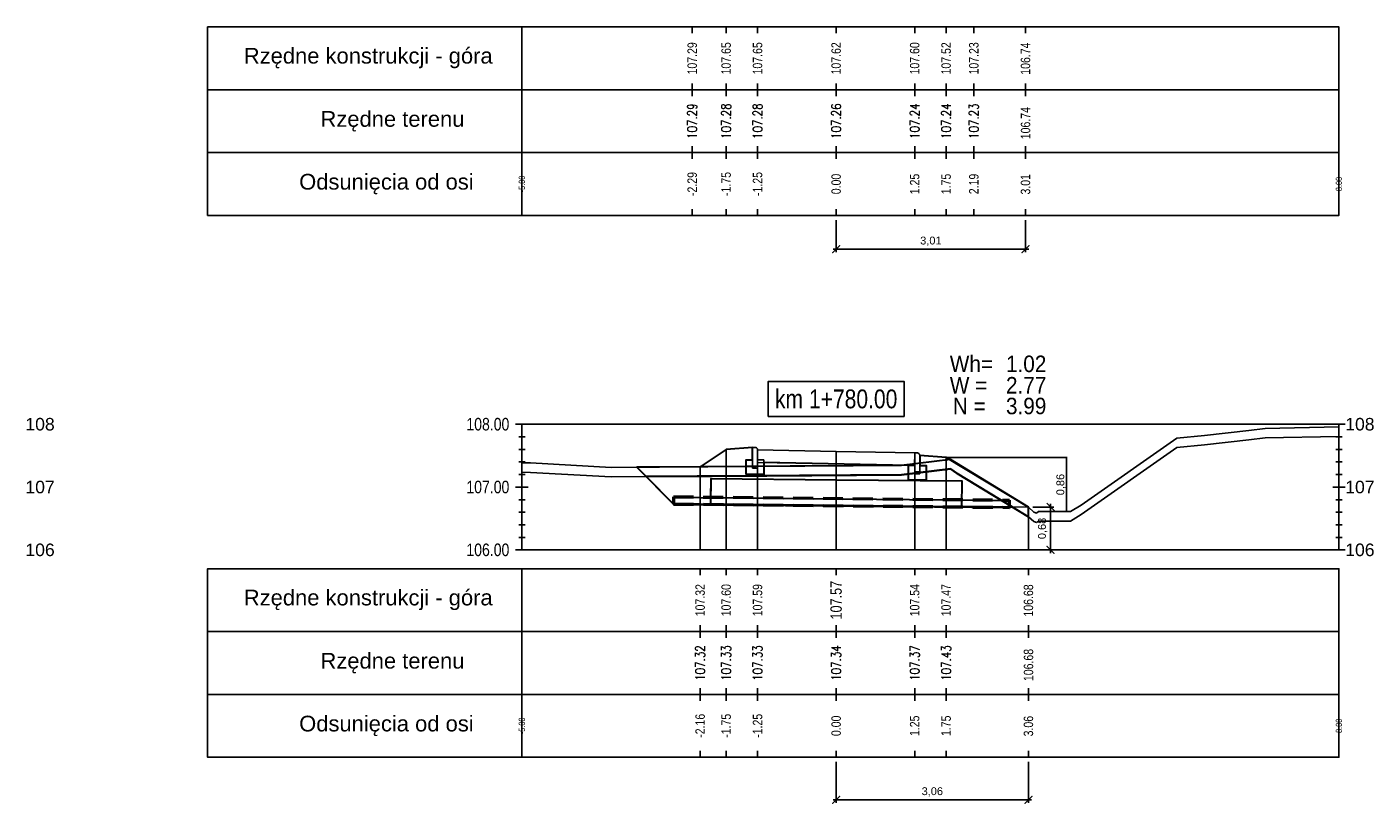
# Model space of a CAD drawing. Extents: x 7537626 to 7538805, y 5722894 to 5725486.
# Tile 98 of 105: x 7538700 to 7538721, y 5725457 to 5725469. Entities that reach past the tile are written whole.
import ezdxf

# ---------------------------------------------------------------- set-up
doc = ezdxf.new("R2010")
doc.units = 0
doc.header["$PDMODE"] = 35
doc.header["$PDSIZE"] = 0.3
doc.linetypes.add('HIDDEN', pattern=[9.525, 6.35, -3.175])
for name, color, linetype in [('C-DROGI-PROFILE', 7, 'Continuous'), ('C-DROGI-PROFILE-ETYKIETY', 7, 'Continuous'), ('C-DROGI-PRZEKROJE-ETYKIETY', 7, 'Continuous'), ('C-POPRZECZKA-przekrój', 2, 'Continuous'), ('C-POPRZECZKA-widok', 1, 'Continuous')]:
    doc.layers.add(name, color=color, linetype=linetype)
for name, color, linetype, true_color in [('C-humus', 7, 'Continuous', 0x003df5), ('C-Teren', 7, 'Continuous', 0x008521), ('poprzeczki', 7, 'Continuous', 0x0000d6)]:
    doc.layers.add(name, color=color, linetype=linetype, true_color=true_color)
for name, color, linetype, lineweight, plot in [('D-1.pow. hum.', 7, 'Continuous', 30, False), ('D-2.wykop', 30, 'Continuous', 30, False), ('D-3.nasyp', 4, 'Continuous', 30, False)]:
    doc.layers.add(name, color=color, linetype=linetype, lineweight=lineweight, plot=plot)
doc.layers.add('D-roboty-ziemne-opis', color=2, linetype='Continuous', lineweight=30)
doc.layers.add('Pom-plan', color=4, linetype='Continuous', plot=False)
doc.styles.add('2mm08', font='arial.ttf', dxfattribs={"width": 0.8})
doc.styles.add('opis_50', font='arial.ttf', dxfattribs={"height": 0.125})
doc.styles.get("Standard").update_dxf_attribs({"font": 'arial.ttf'})
doc.dimstyles.new('OPIS_50', dxfattribs={"dimscale": 0.5, "dimtxt": 0.125, "dimasz": 0.25, "dimexe": 0.1, "dimexo": 0.15, "dimgap": 0.1, "dimtad": 1, "dimzin": 0, "dimtxsty": 'opis_50', "dimblk": 'ARCHTICK', "dimcen": 0.15, "dimdle": 0.1, "dimaunit": 2, "dimadec": 4, "dimazin": 0, "dimtfac": 1, "dimtmove": 0, "dimatfit": 3, "dimfxl": 1, "dimarcsym": 0})

# ---------------------------------------------------------------- blocks, each defined once
blk = doc.blocks.new('_ArchTick')
at = {"color": 0, "linetype": 'ByBlock', "const_width": 0.15}
blk.add_lwpolyline([(-0.5, -0.5), (0.5, 0.5)], dxfattribs=at)
blk = doc.blocks.new('*D29')
at = {"layer": 'Defpoints', "color": 0, "transparency": 16777216}
for p in [(7538714.223, 5725462.256), (7538715.836, 5725461.396), (7538716.136, 5725461.396)]:
    blk.add_point(p, dxfattribs=at)
at = {"layer": 'poprzeczki', "color": 0, "lineweight": -2, "transparency": 16777216}
for p, q in [((7538714.238, 5725462.256), (7538716.146, 5725462.256)), ((7538716.136, 5725462.266), (7538716.136, 5725461.386)), ((7538715.851, 5725461.396), (7538716.146, 5725461.396))]:
    blk.add_line(p, q, dxfattribs=at)
at = {"layer": 'poprzeczki', "color": 0, "lineweight": -2, "transparency": 16777216, "xscale": 0.025, "yscale": 0.025, "zscale": 0.025}
for p, rotation in [((7538716.136, 5725462.256), 90), ((7538716.136, 5725461.396), 270)]:
    blk.add_blockref('_ArchTick', p, dxfattribs=dict(at, rotation=rotation))
at = {"layer": 'poprzeczki', "color": 0, "transparency": 16777216, "insert": (7538716.051, 5725461.826), "char_height": 0.125, "attachment_point": 5, "rotation": 90, "style": 'opis_50'}
blk.add_mtext('0,86', dxfattribs=at)
blk = doc.blocks.new('geokrata')
at = {"layer": 'C-POPRZECZKA-przekrój', "color": 172, "linetype": 'HIDDEN', "lineweight": 50, "ltscale": 0.05, "true_color": 0x0000cc}
for p, q in [((7538464.885, 5725469.743), (7538470.234, 5725469.689)), ((7538464.887, 5725469.627), (7538470.233, 5725469.573))]:
    blk.add_line(p, q, dxfattribs=at)
at = {"layer": 'C-POPRZECZKA-przekrój', "color": 98, "linetype": 'Continuous', "lineweight": 30, "true_color": 0x006100}
for p, q in [((7538464.892, 5725469.735), (7538465.726, 5725469.726)), ((7538464.893, 5725469.635), (7538465.725, 5725469.626)), ((7538469.225, 5725469.591), (7538470.225, 5725469.581))]:
    blk.add_line(p, q, dxfattribs=at)
for points in [[(7538467.479, 5725470.009), (7538465.479, 5725470.029), (7538465.475, 5725469.629), (7538469.475, 5725469.589), (7538469.479, 5725469.989), (7538467.479, 5725470.009), (7538465.479, 5725470.029), (7538465.476, 5725469.729), (7538470.226, 5725469.681)], [(7538464.892, 5725469.735), (7538464.893, 5725469.635)], [(7538470.225, 5725469.581), (7538470.226, 5725469.681)]]:
    blk.add_lwpolyline(points, dxfattribs=at)
at = {"layer": 'C-POPRZECZKA-przekrój', "color": 172, "linetype": 'HIDDEN', "lineweight": 50, "ltscale": 0.05, "true_color": 0x0000cc}
for points in [[(7538464.885, 5725469.743), (7538464.887, 5725469.627)], [(7538470.233, 5725469.573), (7538470.234, 5725469.689)]]:
    blk.add_lwpolyline(points, dxfattribs=at)
blk = doc.blocks.new('*D264')
at = {"layer": 'Defpoints', "color": 0, "transparency": 16777216}
for p in [(7538712.473, 5725457.486), (7538715.533, 5725457.486), (7538715.533, 5725456.809)]:
    blk.add_point(p, dxfattribs=at)
at = {"layer": 'Pom-plan', "color": 0, "lineweight": -2, "transparency": 16777216}
for p, q in [((7538712.473, 5725457.411), (7538712.473, 5725456.759)), ((7538715.533, 5725457.411), (7538715.533, 5725456.759)), ((7538712.423, 5725456.809), (7538715.583, 5725456.809))]:
    blk.add_line(p, q, dxfattribs=at)
at = {"layer": 'Pom-plan', "color": 0, "lineweight": -2, "transparency": 16777216, "xscale": 0.125, "yscale": 0.125, "zscale": 0.125, "rotation": 180}
blk.add_blockref('_ArchTick', (7538712.473, 5725456.809), dxfattribs=at)
at = {"layer": 'Pom-plan', "color": 0, "lineweight": -2, "transparency": 16777216, "xscale": 0.125, "yscale": 0.125, "zscale": 0.125}
blk.add_blockref('_ArchTick', (7538715.533, 5725456.809), dxfattribs=at)
at = {"layer": 'Pom-plan', "color": 0, "transparency": 16777216, "insert": (7538714.003, 5725456.934), "char_height": 0.125, "attachment_point": 5, "style": 'opis_50'}
blk.add_mtext('3,06', dxfattribs=at)
blk = doc.blocks.new('*D265')
at = {"layer": 'Defpoints', "color": 0, "transparency": 16777216}
for p in [(7538715.528, 5725461.469), (7538715.533, 5725460.786), (7538715.884, 5725460.786)]:
    blk.add_point(p, dxfattribs=at)
at = {"layer": 'Pom-plan', "color": 0, "lineweight": -2, "transparency": 16777216}
for p, q in [((7538715.603, 5725461.469), (7538715.934, 5725461.469)), ((7538715.884, 5725461.519), (7538715.884, 5725460.736)), ((7538715.608, 5725460.786), (7538715.934, 5725460.786))]:
    blk.add_line(p, q, dxfattribs=at)
at = {"layer": 'Pom-plan', "color": 0, "lineweight": -2, "transparency": 16777216, "xscale": 0.125, "yscale": 0.125, "zscale": 0.125}
for p, rotation in [((7538715.884, 5725461.469), 90), ((7538715.884, 5725460.786), 270)]:
    blk.add_blockref('_ArchTick', p, dxfattribs=dict(at, rotation=rotation))
at = {"layer": 'Pom-plan', "color": 0, "transparency": 16777216, "insert": (7538715.759, 5725461.128), "char_height": 0.125, "attachment_point": 5, "rotation": 90, "style": 'opis_50'}
blk.add_mtext('0,68', dxfattribs=at)
blk = doc.blocks.new('*D266')
at = {"layer": 'Defpoints', "color": 0, "transparency": 16777216}
for p in [(7538712.473, 5725466.111), (7538715.486, 5725466.111), (7538715.486, 5725465.574)]:
    blk.add_point(p, dxfattribs=at)
at = {"layer": 'Pom-plan', "color": 0, "lineweight": -2, "transparency": 16777216}
for p, q in [((7538712.473, 5725466.036), (7538712.473, 5725465.524)), ((7538715.486, 5725466.036), (7538715.486, 5725465.524)), ((7538712.423, 5725465.574), (7538715.536, 5725465.574))]:
    blk.add_line(p, q, dxfattribs=at)
at = {"layer": 'Pom-plan', "color": 0, "lineweight": -2, "transparency": 16777216, "xscale": 0.125, "yscale": 0.125, "zscale": 0.125, "rotation": 180}
blk.add_blockref('_ArchTick', (7538712.473, 5725465.574), dxfattribs=at)
at = {"layer": 'Pom-plan', "color": 0, "lineweight": -2, "transparency": 16777216, "xscale": 0.125, "yscale": 0.125, "zscale": 0.125}
blk.add_blockref('_ArchTick', (7538715.486, 5725465.574), dxfattribs=at)
at = {"layer": 'Pom-plan', "color": 0, "transparency": 16777216, "insert": (7538713.98, 5725465.699), "char_height": 0.125, "attachment_point": 5, "style": 'opis_50'}
blk.add_mtext('3,01', dxfattribs=at)

msp = doc.modelspace()

# ---------------------------------------------------------------- linework, layer by layer
at = {"layer": 'C-DROGI-PROFILE', "color": 7, "linetype": 'Continuous', "lineweight": -3}
for p, q in [((7538710.183, 5725469.111), (7538710.183, 5725469.011)), ((7538710.723, 5725469.111), (7538710.723, 5725469.011)), ((7538711.223, 5725469.111), (7538711.223, 5725469.011)), ((7538712.473, 5725469.111), (7538712.473, 5725469.011)), ((7538713.723, 5725469.111), (7538713.723, 5725469.011)), ((7538714.223, 5725469.111), (7538714.223, 5725469.011)), ((7538714.664, 5725469.111), (7538714.664, 5725469.011)), ((7538715.486, 5725469.111), (7538715.486, 5725469.011)), ((7538710.183, 5725468.111), (7538710.183, 5725468.211)), ((7538710.723, 5725468.111), (7538710.723, 5725468.211)), ((7538711.223, 5725468.111), (7538711.223, 5725468.211)), ((7538712.473, 5725468.111), (7538712.473, 5725468.211)), ((7538713.723, 5725468.111), (7538713.723, 5725468.211)), ((7538714.223, 5725468.111), (7538714.223, 5725468.211)), ((7538714.664, 5725468.111), (7538714.664, 5725468.211)), ((7538715.486, 5725468.111), (7538715.486, 5725468.211)), ((7538710.183, 5725468.111), (7538710.183, 5725468.011)), ((7538710.723, 5725468.111), (7538710.723, 5725468.011)), ((7538711.223, 5725468.111), (7538711.223, 5725468.011)), ((7538712.473, 5725468.111), (7538712.473, 5725468.011)), ((7538713.723, 5725468.111), (7538713.723, 5725468.011)), ((7538714.223, 5725468.111), (7538714.223, 5725468.011)), ((7538714.664, 5725468.111), (7538714.664, 5725468.011)), ((7538715.486, 5725468.111), (7538715.486, 5725468.011)), ((7538710.183, 5725467.111), (7538710.183, 5725467.211)), ((7538710.183, 5725467.111), (7538710.183, 5725467.011)), ((7538710.723, 5725467.111), (7538710.723, 5725467.211)), ((7538710.723, 5725467.111), (7538710.723, 5725467.011)), ((7538711.223, 5725467.111), (7538711.223, 5725467.211)), ((7538711.223, 5725467.111), (7538711.223, 5725467.011)), ((7538712.473, 5725467.111), (7538712.473, 5725467.211)), ((7538712.473, 5725467.111), (7538712.473, 5725467.011)), ((7538713.723, 5725467.111), (7538713.723, 5725467.211)), ((7538713.723, 5725467.111), (7538713.723, 5725467.011)), ((7538714.223, 5725467.111), (7538714.223, 5725467.211)), ((7538714.223, 5725467.111), (7538714.223, 5725467.011)), ((7538714.664, 5725467.111), (7538714.664, 5725467.211)), ((7538714.664, 5725467.111), (7538714.664, 5725467.011)), ((7538715.486, 5725467.111), (7538715.486, 5725467.211)), ((7538715.486, 5725467.111), (7538715.486, 5725467.011)), ((7538710.183, 5725466.111), (7538710.183, 5725466.211)), ((7538710.723, 5725466.111), (7538710.723, 5725466.211)), ((7538711.223, 5725466.111), (7538711.223, 5725466.211)), ((7538712.473, 5725466.111), (7538712.473, 5725466.211)), ((7538713.723, 5725466.111), (7538713.723, 5725466.211)), ((7538714.223, 5725466.111), (7538714.223, 5725466.211)), ((7538714.664, 5725466.111), (7538714.664, 5725466.211)), ((7538715.486, 5725466.111), (7538715.486, 5725466.211)), ((7538710.309, 5725460.486), (7538710.309, 5725460.386)), ((7538710.723, 5725460.486), (7538710.723, 5725460.386)), ((7538711.223, 5725460.486), (7538711.223, 5725460.386)), ((7538712.473, 5725460.486), (7538712.473, 5725460.386)), ((7538713.723, 5725460.486), (7538713.723, 5725460.386)), ((7538714.223, 5725460.486), (7538714.223, 5725460.386)), ((7538715.533, 5725460.486), (7538715.533, 5725460.386)), ((7538710.309, 5725459.486), (7538710.309, 5725459.586)), ((7538710.309, 5725459.486), (7538710.309, 5725459.386)), ((7538710.723, 5725459.486), (7538710.723, 5725459.586)), ((7538710.723, 5725459.486), (7538710.723, 5725459.386)), ((7538711.223, 5725459.486), (7538711.223, 5725459.586)), ((7538711.223, 5725459.486), (7538711.223, 5725459.386)), ((7538712.473, 5725459.486), (7538712.473, 5725459.586)), ((7538712.473, 5725459.486), (7538712.473, 5725459.386)), ((7538713.723, 5725459.486), (7538713.723, 5725459.586)), ((7538713.723, 5725459.486), (7538713.723, 5725459.386)), ((7538714.223, 5725459.486), (7538714.223, 5725459.586)), ((7538714.223, 5725459.486), (7538714.223, 5725459.386)), ((7538715.533, 5725459.486), (7538715.533, 5725459.586)), ((7538715.533, 5725459.486), (7538715.533, 5725459.386)), ((7538710.309, 5725458.486), (7538710.309, 5725458.586)), ((7538710.723, 5725458.486), (7538710.723, 5725458.586)), ((7538711.223, 5725458.486), (7538711.223, 5725458.586)), ((7538712.473, 5725458.486), (7538712.473, 5725458.586)), ((7538713.723, 5725458.486), (7538713.723, 5725458.586)), ((7538714.223, 5725458.486), (7538714.223, 5725458.586)), ((7538715.533, 5725458.486), (7538715.533, 5725458.586)), ((7538710.309, 5725458.486), (7538710.309, 5725458.386)), ((7538710.723, 5725458.486), (7538710.723, 5725458.386)), ((7538711.223, 5725458.486), (7538711.223, 5725458.386)), ((7538712.473, 5725458.486), (7538712.473, 5725458.386)), ((7538713.723, 5725458.486), (7538713.723, 5725458.386)), ((7538714.223, 5725458.486), (7538714.223, 5725458.386)), ((7538715.533, 5725458.486), (7538715.533, 5725458.386)), ((7538710.309, 5725457.486), (7538710.309, 5725457.586)), ((7538710.723, 5725457.486), (7538710.723, 5725457.586)), ((7538711.223, 5725457.486), (7538711.223, 5725457.586)), ((7538712.473, 5725457.486), (7538712.473, 5725457.586)), ((7538713.723, 5725457.486), (7538713.723, 5725457.586)), ((7538714.223, 5725457.486), (7538714.223, 5725457.586)), ((7538715.533, 5725457.486), (7538715.533, 5725457.586))]:
    msp.add_line(p, q, dxfattribs=at)
at = {"layer": 'C-DROGI-PROFILE', "color": 1, "linetype": 'Continuous', "lineweight": -3}
for points in [[(7538707.473, 5725468.111), (7538707.473, 5725469.111), (7538702.473, 5725469.111), (7538702.473, 5725468.111)], [(7538707.473, 5725468.111), (7538720.473, 5725468.111), (7538720.473, 5725469.111), (7538707.473, 5725469.111)], [(7538707.473, 5725467.111), (7538707.473, 5725468.111), (7538702.473, 5725468.111), (7538702.473, 5725467.111)], [(7538707.473, 5725467.111), (7538720.473, 5725467.111), (7538720.473, 5725468.111), (7538707.473, 5725468.111)], [(7538707.473, 5725466.111), (7538707.473, 5725467.111), (7538702.473, 5725467.111), (7538702.473, 5725466.111)], [(7538707.473, 5725466.111), (7538720.473, 5725466.111), (7538720.473, 5725467.111), (7538707.473, 5725467.111)], [(7538707.473, 5725459.486), (7538707.473, 5725460.486), (7538702.473, 5725460.486), (7538702.473, 5725459.486)], [(7538707.473, 5725459.486), (7538720.473, 5725459.486), (7538720.473, 5725460.486), (7538707.473, 5725460.486)], [(7538707.473, 5725458.486), (7538707.473, 5725459.486), (7538702.473, 5725459.486), (7538702.473, 5725458.486)], [(7538707.473, 5725458.486), (7538720.473, 5725458.486), (7538720.473, 5725459.486), (7538707.473, 5725459.486)], [(7538707.473, 5725457.486), (7538707.473, 5725458.486), (7538702.473, 5725458.486), (7538702.473, 5725457.486)], [(7538707.473, 5725457.486), (7538720.473, 5725457.486), (7538720.473, 5725458.486), (7538707.473, 5725458.486)]]:
    msp.add_3dface(points, dxfattribs=at)
at = {"layer": 'C-DROGI-PRZEKROJE-ETYKIETY', "color": 1, "linetype": 'Continuous', "lineweight": -3}
for p, q in [((7538710.723, 5725462.386), (7538710.723, 5725460.786)), ((7538711.223, 5725462.379), (7538711.223, 5725460.786)), ((7538712.473, 5725462.354), (7538712.473, 5725460.786)), ((7538713.723, 5725462.329), (7538713.723, 5725460.786)), ((7538714.223, 5725462.256), (7538714.223, 5725460.786)), ((7538710.309, 5725462.109), (7538710.309, 5725460.786))]:
    msp.add_line(p, q, dxfattribs=at)
msp.add_lwpolyline([(7538715.533, 5725461.465), (7538715.533, 5725460.786)], dxfattribs=at)
at = {"layer": 'C-humus'}
for p, q in [((7538716.369, 5725461.35), (7538717.891, 5725462.414)), ((7538717.891, 5725462.414), (7538718.331, 5725462.457)), ((7538718.331, 5725462.457), (7538719.041, 5725462.538)), ((7538719.041, 5725462.538), (7538719.298, 5725462.569)), ((7538719.298, 5725462.569), (7538720.473, 5725462.593)), ((7538707.473, 5725462.022), (7538707.608, 5725462.02)), ((7538707.608, 5725462.02), (7538708.895, 5725461.95)), ((7538708.895, 5725461.95), (7538713.51, 5725461.979)), ((7538713.51, 5725461.979), (7538714.293, 5725462.078)), ((7538714.293, 5725462.078), (7538714.4, 5725462)), ((7538714.4, 5725462), (7538715.533, 5725461.315)), ((7538716.2, 5725461.246), (7538716.369, 5725461.35)), ((7538715.533, 5725461.315), (7538715.619, 5725461.239)), ((7538715.619, 5725461.239), (7538715.662, 5725461.223)), ((7538715.662, 5725461.223), (7538715.693, 5725461.246)), ((7538715.693, 5725461.246), (7538716.2, 5725461.246))]:
    msp.add_line(p, q, dxfattribs=at)
at = {"layer": 'C-POPRZECZKA-przekrój', "color": 2, "linetype": 'Continuous', "lineweight": -3}
for p, q in [((7538710.723, 5725462.386), (7538711.143, 5725462.419)), ((7538711.183, 5725462.419), (7538711.143, 5725462.419)), ((7538711.143, 5725462.419), (7538711.143, 5725462.089)), ((7538711.189, 5725462.419), (7538711.183, 5725462.419)), ((7538711.197, 5725462.417), (7538711.189, 5725462.419)), ((7538711.206, 5725462.412), (7538711.197, 5725462.417)), ((7538711.212, 5725462.407), (7538711.206, 5725462.412)), ((7538711.216, 5725462.402), (7538711.212, 5725462.407)), ((7538711.22, 5725462.395), (7538711.216, 5725462.402)), ((7538711.223, 5725462.386), (7538711.22, 5725462.395)), ((7538710.309, 5725462.109), (7538710.723, 5725462.386)), ((7538711.043, 5725461.989), (7538711.043, 5725462.219)), ((7538711.043, 5725462.219), (7538711.143, 5725462.219)), ((7538711.143, 5725462.219), (7538711.143, 5725462.119)), ((7538711.223, 5725462.379), (7538711.223, 5725462.386)), ((7538711.223, 5725462.379), (7538712.473, 5725462.354)), ((7538711.223, 5725462.379), (7538711.224, 5725462.179)), ((7538711.223, 5725462.089), (7538711.223, 5725462.379)), ((7538711.223, 5725462.379), (7538711.223, 5725462.219)), ((7538711.223, 5725462.219), (7538711.323, 5725462.219)), ((7538711.224, 5725462.179), (7538712.473, 5725462.154)), ((7538711.323, 5725462.219), (7538711.323, 5725461.989)), ((7538712.473, 5725462.154), (7538712.473, 5725462.354)), ((7538712.473, 5725462.354), (7538713.723, 5725462.329)), ((7538713.723, 5725462.329), (7538713.722, 5725462.129)), ((7538713.763, 5725462.329), (7538713.723, 5725462.329)), ((7538713.723, 5725462.329), (7538713.723, 5725461.999)), ((7538713.769, 5725462.329), (7538713.763, 5725462.329)), ((7538713.777, 5725462.327), (7538713.769, 5725462.329)), ((7538713.786, 5725462.322), (7538713.777, 5725462.327)), ((7538713.792, 5725462.317), (7538713.786, 5725462.322)), ((7538713.796, 5725462.312), (7538713.792, 5725462.317)), ((7538713.8, 5725462.305), (7538713.796, 5725462.312)), ((7538713.803, 5725462.296), (7538713.8, 5725462.305)), ((7538713.803, 5725462.289), (7538713.803, 5725462.296)), ((7538713.803, 5725461.999), (7538713.803, 5725462.289)), ((7538713.803, 5725462.289), (7538713.803, 5725462.129)), ((7538713.803, 5725462.289), (7538714.223, 5725462.256)), ((7538714.223, 5725462.256), (7538714.269, 5725462.225)), ((7538711.323, 5725461.989), (7538711.043, 5725461.989)), ((7538711.143, 5725462.119), (7538711.223, 5725462.119)), ((7538711.143, 5725462.089), (7538711.223, 5725462.089)), ((7538712.473, 5725462.154), (7538713.722, 5725462.129)), ((7538713.623, 5725461.899), (7538713.623, 5725462.129)), ((7538713.623, 5725462.129), (7538713.723, 5725462.129)), ((7538713.723, 5725462.129), (7538713.723, 5725462.029)), ((7538713.723, 5725462.029), (7538713.803, 5725462.029)), ((7538713.723, 5725461.999), (7538713.803, 5725461.999)), ((7538713.803, 5725462.129), (7538713.903, 5725462.129)), ((7538713.903, 5725462.129), (7538713.903, 5725461.899)), ((7538713.903, 5725461.899), (7538713.623, 5725461.899))]:
    msp.add_line(p, q, dxfattribs=at)
at = {"layer": 'C-POPRZECZKA-przekrój'}
for points in [[(7538714.269, 5725462.225), (7538715.526, 5725461.469)], [(7538709.299, 5725462.103), (7538710.309, 5725462.109)], [(7538709.885, 5725461.517), (7538709.299, 5725462.103)], [(7538715.223, 5725461.472), (7538715.526, 5725461.469)]]:
    msp.add_lwpolyline(points, dxfattribs=at)
at = {"layer": 'C-POPRZECZKA-widok', "color": 1, "linetype": 'Continuous', "lineweight": -3}
for p, q in [((7538707.373, 5725462.786), (7538720.573, 5725462.786)), ((7538707.473, 5725460.786), (7538707.473, 5725462.786)), ((7538720.473, 5725460.786), (7538720.473, 5725462.786)), ((7538707.423, 5725462.586), (7538707.523, 5725462.586)), ((7538720.423, 5725462.586), (7538720.523, 5725462.586)), ((7538707.423, 5725462.386), (7538707.523, 5725462.386)), ((7538707.423, 5725462.186), (7538707.523, 5725462.186)), ((7538720.423, 5725462.386), (7538720.523, 5725462.386)), ((7538720.423, 5725462.186), (7538720.523, 5725462.186)), ((7538707.423, 5725461.986), (7538707.523, 5725461.986)), ((7538720.423, 5725461.986), (7538720.523, 5725461.986)), ((7538707.373, 5725461.786), (7538707.573, 5725461.786)), ((7538707.423, 5725461.786), (7538707.523, 5725461.786)), ((7538720.373, 5725461.786), (7538720.573, 5725461.786)), ((7538720.423, 5725461.786), (7538720.523, 5725461.786)), ((7538707.423, 5725461.586), (7538707.523, 5725461.586)), ((7538720.423, 5725461.586), (7538720.523, 5725461.586)), ((7538707.423, 5725461.386), (7538707.523, 5725461.386)), ((7538720.423, 5725461.386), (7538720.523, 5725461.386)), ((7538707.423, 5725461.186), (7538707.523, 5725461.186)), ((7538720.423, 5725461.186), (7538720.523, 5725461.186)), ((7538707.423, 5725460.986), (7538707.523, 5725460.986)), ((7538720.423, 5725460.986), (7538720.523, 5725460.986)), ((7538707.373, 5725460.786), (7538720.573, 5725460.786))]:
    msp.add_line(p, q, dxfattribs=at)
at = {"layer": 'C-POPRZECZKA-widok', "color": 3, "linetype": 'Continuous', "lineweight": -3}
msp.add_3dface([(7538711.393, 5725462.911), (7538713.553, 5725462.911), (7538713.553, 5725463.468), (7538711.393, 5725463.468)], dxfattribs=at)
at = {"layer": 'C-Teren'}
for p, q in [((7538718.331, 5725462.607), (7538719.041, 5725462.688)), ((7538719.041, 5725462.688), (7538719.298, 5725462.719)), ((7538719.298, 5725462.719), (7538720.473, 5725462.743)), ((7538716.369, 5725461.5), (7538717.891, 5725462.564)), ((7538717.891, 5725462.564), (7538718.331, 5725462.607)), ((7538713.51, 5725462.129), (7538714.293, 5725462.228)), ((7538714.293, 5725462.228), (7538714.4, 5725462.15)), ((7538707.473, 5725462.172), (7538707.608, 5725462.17)), ((7538707.608, 5725462.17), (7538708.895, 5725462.1)), ((7538708.895, 5725462.1), (7538713.51, 5725462.129)), ((7538714.4, 5725462.15), (7538715.533, 5725461.465)), ((7538715.533, 5725461.465), (7538715.619, 5725461.389)), ((7538715.619, 5725461.389), (7538715.662, 5725461.373)), ((7538715.662, 5725461.373), (7538715.693, 5725461.396)), ((7538715.693, 5725461.396), (7538716.2, 5725461.396)), ((7538716.2, 5725461.396), (7538716.369, 5725461.5))]:
    msp.add_line(p, q, dxfattribs=at)
at = {"layer": 'D-1.pow. hum.'}
msp.add_lwpolyline([(7538709.299, 5725462.103), (7538709.448, 5725461.954), (7538710.498, 5725461.96), (7538711.368, 5725461.966), (7538713.51, 5725461.979), (7538714.293, 5725462.078), (7538714.4, 5725462), (7538715.533, 5725461.315), (7538715.533, 5725461.465), (7538714.293, 5725462.228), (7538713.51, 5725462.129), (7538711.739, 5725462.118), (7538710.347, 5725462.109), (7538709.299, 5725462.103)], dxfattribs=at)
at = {"layer": 'D-2.wykop'}
msp.add_lwpolyline([(7538709.448, 5725461.954), (7538709.885, 5725461.517), (7538715.232, 5725461.464), (7538715.274, 5725461.471), (7538714.4, 5725462), (7538714.293, 5725462.078), (7538713.51, 5725461.979), (7538709.448, 5725461.954)], dxfattribs=at)
at = {"layer": 'D-3.nasyp'}
msp.add_lwpolyline([(7538711.043, 5725461.989), (7538711.043, 5725462.219), (7538711.143, 5725462.219), (7538711.143, 5725462.419), (7538710.723, 5725462.386), (7538710.309, 5725462.109), (7538709.299, 5725462.103), (7538709.891, 5725461.511), (7538715.227, 5725461.464), (7538715.274, 5725461.471), (7538715.533, 5725461.315), (7538715.533, 5725461.465), (7538714.223, 5725462.256), (7538713.803, 5725462.289), (7538713.803, 5725462.129), (7538713.903, 5725462.129), (7538713.903, 5725461.899), (7538713.623, 5725461.899), (7538713.623, 5725462.129), (7538711.323, 5725462.177), (7538711.323, 5725461.989), (7538711.043, 5725461.989)], dxfattribs=at)

# ---------------------------------------------------------------- block references
at = {"layer": 'C-POPRZECZKA-przekrój'}
msp.add_blockref('geokrata', (244.998, -8.11), dxfattribs=at)

# ---------------------------------------------------------------- texts
at = {"layer": 'C-DROGI-PROFILE', "color": 2}
for s, p in [('Rzędne konstrukcji - góra', (7538703.048, 5725468.528)), ('Rzędne terenu', (7538704.268, 5725467.522)), ('Odsunięcia od osi', (7538703.929, 5725466.522)), ('Rzędne konstrukcji - góra', (7538703.048, 5725459.903)), ('Rzędne terenu', (7538704.268, 5725458.897)), ('Odsunięcia od osi', (7538703.929, 5725457.897))]:
    msp.add_text(s, height=0.25, dxfattribs=at).set_placement(p)
at = {"layer": 'C-DROGI-PROFILE-ETYKIETY', "color": 1, "style": '2mm08', "width": 0.8}
for s, p in [('106.74', (7538715.56, 5725468.35)), ('106.74', (7538715.561, 5725467.323)), ('3.01', (7538715.56, 5725466.443)), ('106.68', (7538715.607, 5725459.725)), ('106.68', (7538715.608, 5725458.698)), ('3.06', (7538715.607, 5725457.818))]:
    msp.add_text(s, height=0.15, rotation=90, dxfattribs=at).set_placement(p)
at = {"layer": 'C-DROGI-PROFILE-ETYKIETY', "color": 1, "linetype": 'Continuous', "lineweight": -3, "attachment_point": 5, "rotation": 90, "style": '2mm08'}
for s, insert, char_height in [('107.29', (7538710.183, 5725468.611), 0.15), ('107.65', (7538710.723, 5725468.611), 0.15), ('107.65', (7538711.223, 5725468.611), 0.15), ('107.62', (7538712.473, 5725468.611), 0.15), ('107.60', (7538713.723, 5725468.611), 0.15), ('107.52', (7538714.223, 5725468.611), 0.15), ('107.23', (7538714.664, 5725468.611), 0.15), ('{\\Fsimplex.shx|c238;107.29}', (7538710.183, 5725467.611), 0.15), ('{\\Fsimplex.shx|c238;107.28}', (7538710.723, 5725467.611), 0.15), ('{\\Fsimplex.shx|c238;107.28}', (7538711.223, 5725467.611), 0.15), ('{\\Fsimplex.shx|c238;107.26}', (7538712.473, 5725467.611), 0.15), ('{\\Fsimplex.shx|c238;107.24}', (7538713.723, 5725467.611), 0.15), ('{\\Fsimplex.shx|c238;107.24}', (7538714.223, 5725467.611), 0.15), ('{\\Fsimplex.shx|c238;107.23}', (7538714.664, 5725467.611), 0.15), ('-2.29', (7538710.183, 5725466.611), 0.15), ('-1.75', (7538710.723, 5725466.611), 0.15), ('-1.25', (7538711.223, 5725466.611), 0.15), ('0.00', (7538712.473, 5725466.611), 0.15), ('1.25', (7538713.723, 5725466.611), 0.15), ('1.75', (7538714.223, 5725466.611), 0.15), ('2.19', (7538714.664, 5725466.611), 0.15), ('107.32', (7538710.309, 5725459.986), 0.15), ('107.60', (7538710.723, 5725459.986), 0.15), ('107.59', (7538711.223, 5725459.986), 0.15), ('107.57', (7538712.473, 5725459.986), 0.18), ('107.54', (7538713.723, 5725459.986), 0.15), ('107.47', (7538714.223, 5725459.986), 0.15), ('{\\Fsimplex.shx|c238;107.32}', (7538710.309, 5725458.986), 0.15), ('{\\Fsimplex.shx|c238;107.33}', (7538710.723, 5725458.986), 0.15), ('{\\Fsimplex.shx|c238;107.33}', (7538711.223, 5725458.986), 0.15), ('{\\Fsimplex.shx|c238;107.34}', (7538712.473, 5725458.986), 0.15), ('{\\Fsimplex.shx|c238;107.37}', (7538713.723, 5725458.986), 0.15), ('{\\Fsimplex.shx|c238;107.43}', (7538714.223, 5725458.986), 0.15), ('-2.16', (7538710.309, 5725457.986), 0.15), ('-1.75', (7538710.723, 5725457.986), 0.15), ('-1.25', (7538711.223, 5725457.986), 0.15), ('0.00', (7538712.473, 5725457.986), 0.15), ('1.25', (7538713.723, 5725457.986), 0.15), ('1.75', (7538714.223, 5725457.986), 0.15)]:
    msp.add_mtext(s, dxfattribs=dict(at, insert=insert, char_height=char_height))
at = {"layer": 'C-DROGI-PROFILE-ETYKIETY', "color": 7, "linetype": 'Continuous', "lineweight": -3, "char_height": 0.1, "attachment_point": 5, "rotation": 90, "style": '2mm08'}
for s, insert in [('-5.00', (7538707.473, 5725466.611)), ('8.00', (7538720.473, 5725466.611)), ('-5.00', (7538707.473, 5725457.986)), ('8.00', (7538720.473, 5725457.986))]:
    msp.add_mtext(s, dxfattribs=dict(at, insert=insert))
at = {"layer": 'C-POPRZECZKA-widok', "color": 3, "linetype": 'Continuous', "lineweight": -3, "insert": (7538712.473, 5725463.036), "char_height": 0.3, "attachment_point": 8, "style": '2mm08'}
msp.add_mtext('km 1+780.00', dxfattribs=at)
at = {"layer": 'C-POPRZECZKA-widok', "color": 1, "linetype": 'Continuous', "lineweight": -3, "char_height": 0.2, "attachment_point": 4}
for s, insert in [('108', (7538699.573, 5725462.786)), ('108', (7538720.573, 5725462.786)), ('107', (7538699.573, 5725461.786)), ('107', (7538720.573, 5725461.786)), ('106', (7538699.573, 5725460.786)), ('106', (7538720.573, 5725460.786))]:
    msp.add_mtext(s, dxfattribs=dict(at, insert=insert))
at = {"layer": 'C-POPRZECZKA-widok', "color": 1, "linetype": 'Continuous', "lineweight": -3, "char_height": 0.2, "attachment_point": 6, "style": '2mm08'}
for s, insert in [('108.00', (7538707.273, 5725462.786)), ('107.00', (7538707.273, 5725461.786)), ('106.00', (7538707.273, 5725460.786))]:
    msp.add_mtext(s, dxfattribs=dict(at, insert=insert))
at = {"layer": 'D-roboty-ziemne-opis', "lineweight": 25, "width": 0.9}
for s, p in [('Wh=', (7538714.281, 5725463.617)), ('1.02', (7538715.175, 5725463.617)), ('W =', (7538714.281, 5725463.276)), ('2.77', (7538715.175, 5725463.276)), ('N =', (7538714.329, 5725462.946)), ('3.99', (7538715.175, 5725462.946))]:
    msp.add_text(s, height=0.2625, dxfattribs=at).set_placement(p)

# ---------------------------------------------------------------- dimensions: what is measured, and where the dimension line sits
at = {"layer": 'Pom-plan'}
for base, p1, p2, picture, middle in [((7538715.486, 5725465.574), (7538712.473, 5725466.111), (7538715.486, 5725466.111), '*D266', (7538713.98, 5725465.699)), ((7538715.533, 5725456.809), (7538712.473, 5725457.486), (7538715.533, 5725457.486), '*D264', (7538714.003, 5725456.934))]:
    dim = msp.add_linear_dim(base=base, p1=p1, p2=p2, dimstyle='OPIS_50', dxfattribs=at)
    dim.commit()
    dim.dimension.update_dxf_attribs({"geometry": picture, "text_midpoint": middle})
dim = msp.add_linear_dim(base=(7538715.884, 5725460.786), p1=(7538715.528, 5725461.469), p2=(7538715.533, 5725460.786), angle=90, dimstyle='OPIS_50', dxfattribs=at)
dim.commit()
dim.dimension.update_dxf_attribs({"geometry": '*D265', "text_midpoint": (7538715.759, 5725461.128)})
at = {"layer": 'poprzeczki'}
dim = msp.add_linear_dim(base=(7538716.136, 5725461.396), p1=(7538714.223, 5725462.256), p2=(7538715.836, 5725461.396), angle=90, dimstyle='OPIS_50', override={"dimscale": 0.1}, dxfattribs=at)
dim.commit()
dim.dimension.update_dxf_attribs({"geometry": '*D29', "text_midpoint": (7538716.051, 5725461.826)})

doc.saveas('drawing.dxf')
